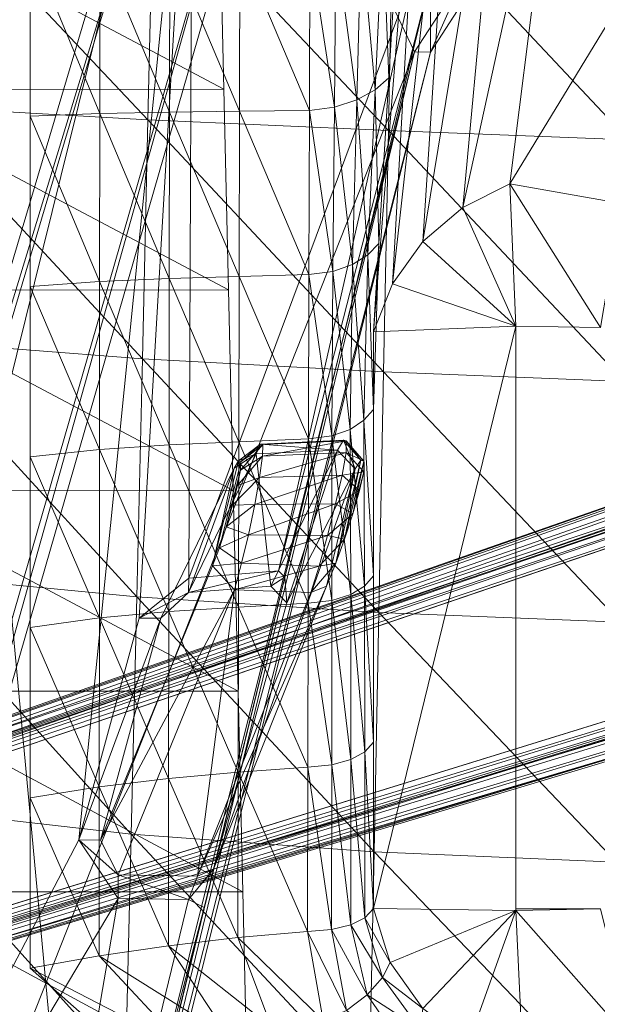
# Model space of a CAD drawing. Header units: inches. Extents: x 813 to 1305, y 19 to 194.
# Tile 89 of 163: x 1164.89 to 1167.69, y 65.23 to 70. Entities that reach past the tile are written whole.
import ezdxf

# ---------------------------------------------------------------- set-up
doc = ezdxf.new("R2010")
doc.units = ezdxf.units.IN
doc.header["$MEASUREMENT"] = 0
doc.layers.add('CET color Grey2', color=7, linetype='Continuous', true_color=0x060606)
doc.layers.add('CET color Grey98', color=7, linetype='Continuous', true_color=0xfafafa)
doc.layers.add('CET Default', color=7, linetype='Continuous')

# ---------------------------------------------------------------- blocks, each defined once
blk = doc.blocks.new('*C286')
at = {"layer": 'CET color Grey2', "linetype": 'Continuous', "lineweight": 0}
for points, invisible_edges in [([(7.2992, 16.4808, 17.1415), (-7.2922, 16.4808, 17.1415), (-8.5387, 3.2598, 17.4249), (7.2992, 16.4808, 17.1415)], 4), ([(7.2992, 16.4808, 17.1415), (-8.5387, 3.2598, 17.4249), (8.5458, 3.2599, 17.4249), (7.2992, 16.4808, 17.1415)], 9), ([(5.2196, 14.0379, 16.1977), (4.8102, 14.0379, 16.1977), (4.8104, 11.221, 16.2961), (5.2196, 14.0379, 16.1977)], 6), ([(5.2196, 14.0379, 16.1977), (4.8104, 11.221, 16.2961), (5.22, 11.2148, 16.2963), (5.2196, 14.0379, 16.1977)], 9)]:
    blk.add_3dface(points, dxfattribs=dict(at, invisible_edges=invisible_edges))
for points in [[(5.2196, 14.0451, 16.1975), (5.1869, 14.7648, 16.4877), (4.6465, 14.6956, 16.4168), (5.2196, 14.0451, 16.1975)], [(5.2196, 14.0451, 16.1975), (5.448, 14.6822, 16.4999), (5.1869, 14.7648, 16.4877), (5.2196, 14.0451, 16.1975)], [(7.5718, 14.3256, 17.1383), (7.0684, 14.7707, 17.0733), (6.8204, 14.7137, 17.077), (7.5718, 14.3256, 17.1383)], [(5.2196, 14.0451, 16.1975), (4.6465, 14.6956, 16.4168), (4.8102, 14.0379, 16.1977), (5.2196, 14.0451, 16.1975)], [(5.9397, 14.4538, 16.7918), (5.7467, 14.736, 16.7786), (5.6847, 14.6186, 16.6448), (5.9397, 14.4538, 16.7918)], [(6.0395, 14.5297, 16.9252), (5.7467, 14.736, 16.7786), (5.9397, 14.4538, 16.7918), (6.0395, 14.5297, 16.9252)], [(7.2378, 14.2661, 17.1381), (6.8204, 14.7137, 17.077), (6.6119, 14.6577, 17.0764), (7.2378, 14.2661, 17.1381)], [(7.5718, 14.3256, 17.1383), (6.8204, 14.7137, 17.077), (7.2378, 14.2661, 17.1381), (7.5718, 14.3256, 17.1383)], [(5.2196, 14.0451, 16.1975), (5.6697, 14.5209, 16.5003), (5.448, 14.6822, 16.4999), (5.2196, 14.0451, 16.1975)], [(6.9023, 14.2163, 17.1275), (6.6119, 14.6577, 17.0764), (6.4026, 14.6102, 17.0671), (6.9023, 14.2163, 17.1275)], [(7.2378, 14.2661, 17.1381), (6.6119, 14.6577, 17.0764), (6.9023, 14.2163, 17.1275), (7.2378, 14.2661, 17.1381)], [(5.8656, 14.37, 16.6457), (5.6847, 14.6186, 16.6448), (5.6697, 14.5209, 16.5003), (5.8656, 14.37, 16.6457)], [(5.9397, 14.4538, 16.7918), (5.6847, 14.6186, 16.6448), (5.8656, 14.37, 16.6457), (5.9397, 14.4538, 16.7918)], [(6.566, 14.1766, 17.1065), (6.4026, 14.6102, 17.0671), (6.1525, 14.5784, 17.0443), (6.566, 14.1766, 17.1065)], [(6.9023, 14.2163, 17.1275), (6.4026, 14.6102, 17.0671), (6.566, 14.1766, 17.1065), (6.9023, 14.2163, 17.1275)], [(6.2295, 14.1468, 17.075), (6.1525, 14.5784, 17.0443), (6.0395, 14.5297, 16.9252), (6.2295, 14.1468, 17.075)], [(6.566, 14.1766, 17.1065), (6.1525, 14.5784, 17.0443), (6.2295, 14.1468, 17.075), (6.566, 14.1766, 17.1065)], [(5.2196, 14.0451, 16.1975), (5.8288, 14.2979, 16.4887), (5.6697, 14.5209, 16.5003), (5.2196, 14.0451, 16.1975)], [(5.8656, 14.37, 16.6457), (5.6697, 14.5209, 16.5003), (5.8288, 14.2979, 16.4887), (5.8656, 14.37, 16.6457)], [(6.1132, 14.1373, 16.9416), (6.0395, 14.5297, 16.9252), (5.9397, 14.4538, 16.7918), (6.1132, 14.1373, 16.9416)], [(6.2295, 14.1468, 17.075), (6.0395, 14.5297, 16.9252), (6.1132, 14.1373, 16.9416), (6.2295, 14.1468, 17.075)], [(6.0193, 14.1152, 16.7928), (5.9397, 14.4538, 16.7918), (5.8656, 14.37, 16.6457), (6.0193, 14.1152, 16.7928)], [(6.1132, 14.1373, 16.9416), (5.9397, 14.4538, 16.7918), (6.0193, 14.1152, 16.7928), (6.1132, 14.1373, 16.9416)], [(5.9505, 14.0813, 16.6329), (5.8656, 14.37, 16.6457), (5.8288, 14.2979, 16.4887), (5.9505, 14.0813, 16.6329)], [(6.0193, 14.1152, 16.7928), (5.8656, 14.37, 16.6457), (5.9505, 14.0813, 16.6329), (6.0193, 14.1152, 16.7928)], [(7.5718, 13.4999, 17.1671), (7.5718, 14.3256, 17.1383), (7.2378, 14.2661, 17.1381), (7.5718, 13.4999, 17.1671)], [(5.2196, 14.0451, 16.1975), (5.9086, 14.0366, 16.4665), (5.8288, 14.2979, 16.4887), (5.2196, 14.0451, 16.1975)], [(5.9505, 14.0813, 16.6329), (5.8288, 14.2979, 16.4887), (5.9086, 14.0366, 16.4665), (5.9505, 14.0813, 16.6329)], [(7.2374, 13.4463, 17.1667), (7.2378, 14.2661, 17.1381), (6.9023, 14.2163, 17.1275), (7.2374, 13.4463, 17.1667)], [(7.5718, 13.4999, 17.1671), (7.2378, 14.2661, 17.1381), (7.2374, 13.4463, 17.1667), (7.5718, 13.4999, 17.1671)], [(6.9014, 13.4065, 17.1557), (6.9023, 14.2163, 17.1275), (6.566, 14.1766, 17.1065), (6.9014, 13.4065, 17.1557)], [(7.2374, 13.4463, 17.1667), (6.9023, 14.2163, 17.1275), (6.9014, 13.4065, 17.1557), (7.2374, 13.4463, 17.1667)], [(6.5644, 13.3763, 17.1342), (6.566, 14.1766, 17.1065), (6.2295, 14.1468, 17.075), (6.5644, 13.3763, 17.1342)], [(6.9014, 13.4065, 17.1557), (6.566, 14.1766, 17.1065), (6.5644, 13.3763, 17.1342), (6.9014, 13.4065, 17.1557)], [(6.1118, 13.3402, 16.9699), (6.1132, 14.1373, 16.9416), (6.0193, 14.1152, 16.7928), (6.1118, 13.3402, 16.9699)], [(6.2276, 13.3514, 17.1025), (6.1132, 14.1373, 16.9416), (6.1118, 13.3402, 16.9699), (6.2276, 13.3514, 17.1025)], [(6.2276, 13.3514, 17.1025), (6.2295, 14.1468, 17.075), (6.1132, 14.1373, 16.9416), (6.2276, 13.3514, 17.1025)], [(6.5644, 13.3763, 17.1342), (6.2295, 14.1468, 17.075), (6.2276, 13.3514, 17.1025), (6.5644, 13.3763, 17.1342)], [(5.9509, 13.2774, 16.6599), (5.9505, 14.0813, 16.6329), (5.9086, 14.0366, 16.4665), (5.9509, 13.2774, 16.6599)], [(6.019, 13.3148, 16.8204), (6.0193, 14.1152, 16.7928), (5.9505, 14.0813, 16.6329), (6.019, 13.3148, 16.8204)], [(6.019, 13.3148, 16.8204), (5.9505, 14.0813, 16.6329), (5.9509, 13.2774, 16.6599), (6.019, 13.3148, 16.8204)], [(6.1118, 13.3402, 16.9699), (6.0193, 14.1152, 16.7928), (6.019, 13.3148, 16.8204), (6.1118, 13.3402, 16.9699)], [(5.22, 11.2148, 16.2963), (5.9086, 14.0366, 16.4665), (5.2196, 14.0451, 16.1975), (5.22, 11.2148, 16.2963)], [(5.22, 11.2148, 16.2963), (5.9086, 11.2422, 16.5641), (5.9086, 14.0366, 16.4665), (5.22, 11.2148, 16.2963)], [(5.9509, 13.2774, 16.6599), (5.9086, 14.0366, 16.4665), (5.9086, 13.2308, 16.4946), (5.9509, 13.2774, 16.6599)], [(7.5718, 12.6742, 17.1959), (7.5718, 13.4999, 17.1671), (7.2374, 13.4463, 17.1667), (7.5718, 12.6742, 17.1959)], [(6.9004, 12.5979, 17.1838), (6.9014, 13.4065, 17.1557), (6.5644, 13.3763, 17.1342), (6.9004, 12.5979, 17.1838)], [(7.237, 12.6286, 17.1953), (6.9014, 13.4065, 17.1557), (6.9004, 12.5979, 17.1838), (7.237, 12.6286, 17.1953)], [(7.237, 12.6286, 17.1953), (7.2374, 13.4463, 17.1667), (6.9014, 13.4065, 17.1557), (7.237, 12.6286, 17.1953)], [(7.5718, 12.6742, 17.1959), (7.2374, 13.4463, 17.1667), (7.237, 12.6286, 17.1953), (7.5718, 12.6742, 17.1959)], [(6.5629, 12.5758, 17.1619), (6.5644, 13.3763, 17.1342), (6.2276, 13.3514, 17.1025), (6.5629, 12.5758, 17.1619)], [(6.9004, 12.5979, 17.1838), (6.5644, 13.3763, 17.1342), (6.5629, 12.5758, 17.1619), (6.9004, 12.5979, 17.1838)], [(6.0199, 12.5147, 16.8477), (6.019, 13.3148, 16.8204), (5.9509, 13.2774, 16.6599), (6.0199, 12.5147, 16.8477)], [(6.1109, 12.5432, 16.9997), (6.1118, 13.3402, 16.9699), (6.019, 13.3148, 16.8204), (6.1109, 12.5432, 16.9997)], [(6.1109, 12.5432, 16.9997), (6.019, 13.3148, 16.8204), (6.0199, 12.5147, 16.8477), (6.1109, 12.5432, 16.9997)], [(6.2256, 12.556, 17.1299), (6.1118, 13.3402, 16.9699), (6.1109, 12.5432, 16.9997), (6.2256, 12.556, 17.1299)], [(6.2256, 12.556, 17.1299), (6.2276, 13.3514, 17.1025), (6.1118, 13.3402, 16.9699), (6.2256, 12.556, 17.1299)], [(6.5629, 12.5758, 17.1619), (6.2276, 13.3514, 17.1025), (6.2256, 12.556, 17.1299), (6.5629, 12.5758, 17.1619)], [(5.9526, 12.474, 16.6849), (5.9509, 13.2774, 16.6599), (5.9086, 13.2308, 16.4946), (5.9526, 12.474, 16.6849)], [(6.0199, 12.5147, 16.8477), (5.9509, 13.2774, 16.6599), (5.9526, 12.474, 16.6849), (6.0199, 12.5147, 16.8477)], [(5.9526, 12.474, 16.6849), (5.9086, 13.2308, 16.4946), (5.9086, 12.4249, 16.5228), (5.9526, 12.474, 16.6849)], [(7.5718, 11.8484, 17.2248), (7.5718, 12.6742, 17.1959), (7.237, 12.6286, 17.1953), (7.5718, 11.8484, 17.2248)], [(6.8993, 11.7904, 17.2119), (6.9004, 12.5979, 17.1838), (6.5629, 12.5758, 17.1619), (6.8993, 11.7904, 17.2119)], [(7.2365, 11.8127, 17.2237), (6.9004, 12.5979, 17.1838), (6.8993, 11.7904, 17.2119), (7.2365, 11.8127, 17.2237)], [(7.2365, 11.8127, 17.2237), (7.237, 12.6286, 17.1953), (6.9004, 12.5979, 17.1838), (7.2365, 11.8127, 17.2237)], [(7.5718, 11.8484, 17.2248), (7.237, 12.6286, 17.1953), (7.2365, 11.8127, 17.2237), (7.5718, 11.8484, 17.2248)], [(6.2237, 11.7606, 17.1573), (6.2256, 12.556, 17.1299), (6.1109, 12.5432, 16.9997), (6.2237, 11.7606, 17.1573)], [(6.5614, 11.7752, 17.1897), (6.2256, 12.556, 17.1299), (6.2237, 11.7606, 17.1573), (6.5614, 11.7752, 17.1897)], [(6.5614, 11.7752, 17.1897), (6.5629, 12.5758, 17.1619), (6.2256, 12.556, 17.1299), (6.5614, 11.7752, 17.1897)], [(6.8993, 11.7904, 17.2119), (6.5629, 12.5758, 17.1619), (6.5614, 11.7752, 17.1897), (6.8993, 11.7904, 17.2119)], [(6.0217, 11.7149, 16.8747), (6.0199, 12.5147, 16.8477), (5.9526, 12.474, 16.6849), (6.0217, 11.7149, 16.8747)], [(6.1104, 11.7463, 17.0307), (6.1109, 12.5432, 16.9997), (6.0199, 12.5147, 16.8477), (6.1104, 11.7463, 17.0307)], [(6.1104, 11.7463, 17.0307), (6.0199, 12.5147, 16.8477), (6.0217, 11.7149, 16.8747), (6.1104, 11.7463, 17.0307)], [(6.2237, 11.7606, 17.1573), (6.1109, 12.5432, 16.9997), (6.1104, 11.7463, 17.0307), (6.2237, 11.7606, 17.1573)], [(5.9554, 11.6709, 16.7084), (5.9526, 12.474, 16.6849), (5.9086, 12.4249, 16.5228), (5.9554, 11.6709, 16.7084)], [(6.0217, 11.7149, 16.8747), (5.9526, 12.474, 16.6849), (5.9554, 11.6709, 16.7084), (6.0217, 11.7149, 16.8747)], [(5.9554, 11.6709, 16.7084), (5.9086, 12.4249, 16.5228), (5.9086, 11.6191, 16.5509), (5.9554, 11.6709, 16.7084)], [(7.5718, 11.0227, 17.2536), (7.5718, 11.8484, 17.2248), (7.2365, 11.8127, 17.2237), (7.5718, 11.0227, 17.2536)], [(6.8983, 10.9837, 17.2401), (6.8993, 11.7904, 17.2119), (6.5614, 11.7752, 17.1897), (6.8983, 10.9837, 17.2401)], [(7.2359, 10.9981, 17.2522), (6.8993, 11.7904, 17.2119), (6.8983, 10.9837, 17.2401), (7.2359, 10.9981, 17.2522)], [(7.2359, 10.9981, 17.2522), (7.2365, 11.8127, 17.2237), (6.8993, 11.7904, 17.2119), (7.2359, 10.9981, 17.2522)], [(7.5718, 11.0227, 17.2536), (7.2365, 11.8127, 17.2237), (7.2359, 10.9981, 17.2522), (7.5718, 11.0227, 17.2536)], [(6.1062, 10.9496, 17.0649), (6.1104, 11.7463, 17.0307), (6.0217, 11.7149, 16.8747), (6.1062, 10.9496, 17.0649)], [(6.2217, 10.9652, 17.1847), (6.1104, 11.7463, 17.0307), (6.1062, 10.9496, 17.0649), (6.2217, 10.9652, 17.1847)], [(6.2217, 10.9652, 17.1847), (6.2237, 11.7606, 17.1573), (6.1104, 11.7463, 17.0307), (6.2217, 10.9652, 17.1847)], [(6.5599, 10.9744, 17.2175), (6.2237, 11.7606, 17.1573), (6.2217, 10.9652, 17.1847), (6.5599, 10.9744, 17.2175)], [(6.5599, 10.9744, 17.2175), (6.5614, 11.7752, 17.1897), (6.2237, 11.7606, 17.1573), (6.5599, 10.9744, 17.2175)], [(6.8983, 10.9837, 17.2401), (6.5614, 11.7752, 17.1897), (6.5599, 10.9744, 17.2175), (6.8983, 10.9837, 17.2401)], [(6.0114, 10.9161, 16.9094), (6.0217, 11.7149, 16.8747), (5.9554, 11.6709, 16.7084), (6.0114, 10.9161, 16.9094)], [(6.1062, 10.9496, 17.0649), (6.0217, 11.7149, 16.8747), (6.0114, 10.9161, 16.9094), (6.1062, 10.9496, 17.0649)], [(5.9373, 10.8695, 16.744), (5.9554, 11.6709, 16.7084), (5.9086, 11.6191, 16.5509), (5.9373, 10.8695, 16.744)], [(6.0114, 10.9161, 16.9094), (5.9554, 11.6709, 16.7084), (5.9373, 10.8695, 16.744), (6.0114, 10.9161, 16.9094)], [(5.9373, 10.8695, 16.744), (5.9086, 11.6191, 16.5509), (5.883, 10.8149, 16.5947), (5.9373, 10.8695, 16.744)], [(4.8104, 11.221, 16.2961), (4.7076, 10.6209, 16.5742), (5.2487, 10.5259, 16.6578), (4.8104, 11.221, 16.2961)], [(4.8104, 11.221, 16.2961), (5.2487, 10.5259, 16.6578), (5.22, 11.2148, 16.2963), (4.8104, 11.221, 16.2961)], [(5.22, 11.2148, 16.2963), (5.8171, 11.009, 16.6086), (5.9086, 11.2422, 16.5641), (5.22, 11.2148, 16.2963)], [(5.22, 11.2148, 16.2963), (5.2487, 10.5259, 16.6578), (5.4765, 10.6393, 16.6569), (5.22, 11.2148, 16.2963)], [(5.22, 11.2148, 16.2963), (5.4765, 10.6393, 16.6569), (5.67, 10.8038, 16.6402), (5.22, 11.2148, 16.2963)], [(5.22, 11.2148, 16.2963), (5.67, 10.8038, 16.6402), (5.8171, 11.009, 16.6086), (5.22, 11.2148, 16.2963)], [(5.9086, 11.2422, 16.5641), (5.8171, 11.009, 16.6086), (5.6437, 7.89, 16.8068), (5.9086, 11.2422, 16.5641)], [(5.9086, 11.2422, 16.5641), (5.6437, 7.89, 16.8068), (5.6902, 7.6007, 16.8249), (5.9086, 11.2422, 16.5641)], [(7.5718, 10.197, 17.2824), (7.5718, 11.0227, 17.2536), (7.2359, 10.9981, 17.2522), (7.5718, 10.197, 17.2824)], [(5.8171, 11.009, 16.6086), (5.67, 10.8038, 16.6402), (5.4982, 8.142, 16.7737), (5.8171, 11.009, 16.6086)], [(5.8171, 11.009, 16.6086), (5.4982, 8.142, 16.7737), (5.6437, 7.89, 16.8068), (5.8171, 11.009, 16.6086)], [(6.5585, 10.1735, 17.2453), (6.5599, 10.9744, 17.2175), (6.2217, 10.9652, 17.1847), (6.5585, 10.1735, 17.2453)], [(6.8973, 10.1775, 17.2682), (6.5599, 10.9744, 17.2175), (6.5585, 10.1735, 17.2453), (6.8973, 10.1775, 17.2682)], [(6.8973, 10.1775, 17.2682), (6.8983, 10.9837, 17.2401), (6.5599, 10.9744, 17.2175), (6.8973, 10.1775, 17.2682)], [(7.2353, 10.1844, 17.2807), (6.8983, 10.9837, 17.2401), (6.8973, 10.1775, 17.2682), (7.2353, 10.1844, 17.2807)], [(7.2353, 10.1844, 17.2807), (7.2359, 10.9981, 17.2522), (6.8983, 10.9837, 17.2401), (7.2353, 10.1844, 17.2807)], [(7.5718, 10.197, 17.2824), (7.2359, 10.9981, 17.2522), (7.2353, 10.1844, 17.2807), (7.5718, 10.197, 17.2824)], [(6.0986, 10.1531, 17.1019), (6.1062, 10.9496, 17.0649), (6.0114, 10.9161, 16.9094), (6.0986, 10.1531, 17.1019)], [(6.2198, 10.1698, 17.2121), (6.1062, 10.9496, 17.0649), (6.0986, 10.1531, 17.1019), (6.2198, 10.1698, 17.2121)], [(6.2198, 10.1698, 17.2121), (6.2217, 10.9652, 17.1847), (6.1062, 10.9496, 17.0649), (6.2198, 10.1698, 17.2121)], [(6.5585, 10.1735, 17.2453), (6.2217, 10.9652, 17.1847), (6.2198, 10.1698, 17.2121), (6.5585, 10.1735, 17.2453)], [(5.9903, 10.1182, 16.9508), (6.0114, 10.9161, 16.9094), (5.9373, 10.8695, 16.744), (5.9903, 10.1182, 16.9508)], [(6.0986, 10.1531, 17.1019), (6.0114, 10.9161, 16.9094), (5.9903, 10.1182, 16.9508), (6.0986, 10.1531, 17.1019)], [(5.9007, 10.0695, 16.7904), (5.9373, 10.8695, 16.744), (5.883, 10.8149, 16.5947), (5.9007, 10.0695, 16.7904)], [(5.9903, 10.1182, 16.9508), (5.9373, 10.8695, 16.744), (5.9007, 10.0695, 16.7904), (5.9903, 10.1182, 16.9508)], [(5.67, 10.8038, 16.6402), (5.4765, 10.6393, 16.6569), (5.261, 8.307, 16.7296), (5.67, 10.8038, 16.6402)], [(5.67, 10.8038, 16.6402), (5.261, 8.307, 16.7296), (5.4982, 8.142, 16.7737), (5.67, 10.8038, 16.6402)], [(5.9007, 10.0695, 16.7904), (5.883, 10.8149, 16.5947), (5.8349, 10.012, 16.6522), (5.9007, 10.0695, 16.7904)], [(5.4765, 10.6393, 16.6569), (5.2487, 10.5259, 16.6578), (4.9749, 8.3463, 16.6844), (5.4765, 10.6393, 16.6569)], [(5.4765, 10.6393, 16.6569), (4.9749, 8.3463, 16.6844), (5.261, 8.307, 16.7296), (5.4765, 10.6393, 16.6569)], [(5.2487, 10.5259, 16.6578), (4.7076, 10.6209, 16.5742), (3.8714, 8.2635, 16.5543), (5.2487, 10.5259, 16.6578)], [(5.2487, 10.5259, 16.6578), (3.8714, 8.2635, 16.5543), (4.9749, 8.3463, 16.6844), (5.2487, 10.5259, 16.6578)], [(6.2179, 9.3743, 17.2395), (6.2198, 10.1698, 17.2121), (6.0986, 10.1531, 17.1019), (6.2179, 9.3743, 17.2395)], [(6.5571, 9.3726, 17.2732), (6.2198, 10.1698, 17.2121), (6.2179, 9.3743, 17.2395), (6.5571, 9.3726, 17.2732)], [(6.5571, 9.3726, 17.2732), (6.5585, 10.1735, 17.2453), (6.2198, 10.1698, 17.2121), (6.5571, 9.3726, 17.2732)], [(6.8962, 9.3715, 17.2964), (6.5585, 10.1735, 17.2453), (6.5571, 9.3726, 17.2732), (6.8962, 9.3715, 17.2964)], [(6.8962, 9.3715, 17.2964), (6.8973, 10.1775, 17.2682), (6.5585, 10.1735, 17.2453), (6.8962, 9.3715, 17.2964)], [(7.2346, 9.3711, 17.3091), (6.8973, 10.1775, 17.2682), (6.8962, 9.3715, 17.2964), (7.2346, 9.3711, 17.3091)], [(7.2346, 9.3711, 17.3091), (7.2353, 10.1844, 17.2807), (6.8973, 10.1775, 17.2682), (7.2346, 9.3711, 17.3091)], [(7.5718, 9.3712, 17.3113), (7.2353, 10.1844, 17.2807), (7.2346, 9.3711, 17.3091), (7.5718, 9.3712, 17.3113)], [(7.5718, 9.3712, 17.3113), (7.5718, 10.197, 17.2824), (7.2353, 10.1844, 17.2807), (7.5718, 9.3712, 17.3113)], [(5.9695, 9.3203, 16.9922), (5.9903, 10.1182, 16.9508), (5.9007, 10.0695, 16.7904), (5.9695, 9.3203, 16.9922)], [(6.0911, 9.3566, 17.1392), (5.9903, 10.1182, 16.9508), (5.9695, 9.3203, 16.9922), (6.0911, 9.3566, 17.1392)], [(6.0911, 9.3566, 17.1392), (6.0986, 10.1531, 17.1019), (5.9903, 10.1182, 16.9508), (6.0911, 9.3566, 17.1392)], [(6.2179, 9.3743, 17.2395), (6.0986, 10.1531, 17.1019), (6.0911, 9.3566, 17.1392), (6.2179, 9.3743, 17.2395)], [(5.8644, 9.2696, 16.8363), (5.9007, 10.0695, 16.7904), (5.8349, 10.012, 16.6522), (5.8644, 9.2696, 16.8363)], [(5.9695, 9.3203, 16.9922), (5.9007, 10.0695, 16.7904), (5.8644, 9.2696, 16.8363), (5.9695, 9.3203, 16.9922)], [(5.8644, 9.2696, 16.8363), (5.8349, 10.012, 16.6522), (5.7867, 9.2092, 16.7097), (5.8644, 9.2696, 16.8363)]]:
    blk.add_3dface(points, dxfattribs=at)
at = {"layer": 'CET color Grey98', "linetype": 'Continuous', "lineweight": 0}
for points in [[(5.7109, 9.8853, 12.6152), (5.6336, 9.8873, 12.693), (8.304, 20.6012, 15.2851), (5.7109, 9.8853, 12.6152)], [(8.304, 20.6012, 15.2851), (5.6336, 9.8873, 12.693), (7.9024, 18.8529, 16.5573), (8.304, 20.6012, 15.2851)], [(8.3805, 20.5992, 15.2105), (5.7109, 9.8853, 12.6152), (8.304, 20.6012, 15.2851), (8.3805, 20.5992, 15.2105)], [(8.3805, 20.5992, 15.2105), (9.6537, 19.8472, 15.1445), (5.7109, 9.8853, 12.6152), (8.3805, 20.5992, 15.2105)], [(9.6537, 19.8472, 15.1445), (6.3755, 8.4869, 12.3648), (5.7109, 9.8853, 12.6152), (9.6537, 19.8472, 15.1445)], [(6.3755, 8.4869, 12.3648), (9.6537, 19.8472, 15.1445), (6.4538, 8.4509, 12.4195), (6.3755, 8.4869, 12.3648)], [(9.6537, 19.8472, 15.1445), (9.7328, 19.8084, 15.2023), (6.4538, 8.4509, 12.4195), (9.6537, 19.8472, 15.1445)], [(6.8688, 8.245, 13.4908), (6.4538, 8.4509, 12.4195), (9.7328, 19.8084, 15.2023), (6.8688, 8.245, 13.4908)], [(9.9255, 18.5204, 16.295), (6.8688, 8.245, 13.4908), (9.7328, 19.8084, 15.2023), (9.9255, 18.5204, 16.295)], [(5.6336, 9.8873, 12.693), (5.6336, 9.5322, 13.9957), (7.9024, 18.8529, 16.5573), (5.6336, 9.8873, 12.693)], [(7.9024, 18.8529, 16.5573), (6.7288, 14.0315, 15.2322), (7.9789, 18.8196, 16.6276), (7.9024, 18.8529, 16.5573)], [(6.7288, 14.0315, 15.2322), (6.8046, 13.9925, 15.299), (7.9789, 18.8196, 16.6276), (6.7288, 14.0315, 15.2322)], [(7.9789, 18.8196, 16.6276), (6.8046, 13.9925, 15.299), (7.1463, 13.9871, 15.2796), (7.9789, 18.8196, 16.6276)], [(9.8421, 18.5093, 16.4205), (7.9789, 18.8196, 16.6276), (7.1463, 13.9871, 15.2796), (9.8421, 18.5093, 16.4205)], [(9.8421, 18.5093, 16.4205), (6.7864, 8.2345, 13.6193), (9.9255, 18.5204, 16.295), (9.8421, 18.5093, 16.4205)], [(6.7864, 8.2345, 13.6193), (6.8688, 8.245, 13.4908), (9.9255, 18.5204, 16.295), (6.7864, 8.2345, 13.6193)], [(9.8421, 18.5093, 16.4205), (7.3371, 13.7037, 15.1858), (6.7864, 8.2345, 13.6193), (9.8421, 18.5093, 16.4205)], [(7.1463, 13.9871, 15.2796), (7.3371, 13.7037, 15.1858), (9.8421, 18.5093, 16.4205), (7.1463, 13.9871, 15.2796)], [(12.3186, 15.5457, 3.946), (1.883, 12.4515, 5.2733), (1.7309, 12.2743, 7.7141), (12.3186, 15.5457, 3.946)], [(12.3354, 15.538, 3.9865), (12.3186, 15.5457, 3.946), (1.7309, 12.2743, 7.7141), (12.3354, 15.538, 3.9865)], [(12.3354, 15.538, 3.9865), (1.7309, 12.2743, 7.7141), (1.7483, 12.2661, 7.7558), (12.3354, 15.538, 3.9865)], [(12.3544, 15.5128, 4.018), (12.3354, 15.538, 3.9865), (1.7483, 12.2661, 7.7558), (12.3544, 15.5128, 4.018)], [(12.3544, 15.5128, 4.018), (1.7483, 12.2661, 7.7558), (1.7679, 12.2394, 7.7876), (12.3544, 15.5128, 4.018)], [(12.3718, 15.475, 4.0341), (12.3544, 15.5128, 4.018), (1.7679, 12.2394, 7.7876), (12.3718, 15.475, 4.0341)], [(12.3186, 15.5457, 3.946), (11.2955, 15.2836, 3.3192), (1.883, 12.4515, 5.2733), (12.3186, 15.5457, 3.946)], [(12.3718, 15.475, 4.0341), (1.7679, 12.2394, 7.7876), (1.7855, 12.1998, 7.8028), (12.3718, 15.475, 4.0341)], [(11.2955, 15.2836, 3.3192), (11.2891, 15.2693, 3.2679), (1.8766, 12.4374, 5.222), (11.2955, 15.2836, 3.3192)], [(11.2955, 15.2836, 3.3192), (1.8766, 12.4374, 5.222), (1.883, 12.4515, 5.2733), (11.2955, 15.2836, 3.3192)], [(11.2891, 15.2693, 3.2679), (1.88, 12.3998, 5.1839), (1.8766, 12.4374, 5.222), (11.2891, 15.2693, 3.2679)], [(11.2891, 15.2693, 3.2679), (11.2925, 15.2319, 3.23), (1.88, 12.3998, 5.1839), (11.2891, 15.2693, 3.2679)], [(11.2925, 15.2319, 3.23), (1.8922, 12.3495, 5.17), (1.88, 12.3998, 5.1839), (11.2925, 15.2319, 3.23)], [(11.2925, 15.2319, 3.23), (11.3046, 15.1817, 3.2159), (1.8922, 12.3495, 5.17), (11.2925, 15.2319, 3.23)], [(2.0573, 11.3634, 7.8028), (12.555, 14.8954, 4.018), (12.5469, 14.9362, 4.0341), (2.0573, 11.3634, 7.8028)], [(5.9065, 13.7618, 19.7081), (4.752, 14.9655, 19.5267), (4.7326, 13.8112, 19.5503), (5.9065, 13.7618, 19.7081)], [(5.9065, 13.7618, 19.7081), (5.9304, 14.913, 19.692), (4.752, 14.9655, 19.5267), (5.9065, 13.7618, 19.7081)], [(2.0573, 11.3634, 7.8028), (2.0663, 11.321, 7.7876), (12.555, 14.8954, 4.018), (2.0573, 11.3634, 7.8028)], [(2.0663, 11.321, 7.7876), (12.5545, 14.8638, 3.9865), (12.555, 14.8954, 4.018), (2.0663, 11.321, 7.7876)], [(7.0824, 13.6753, 19.8176), (5.9304, 14.913, 19.692), (5.9065, 13.7618, 19.7081), (7.0824, 13.6753, 19.8176)], [(7.0824, 13.6753, 19.8176), (7.1108, 14.8158, 19.8054), (5.9304, 14.913, 19.692), (7.0824, 13.6753, 19.8176)], [(6.5193, 14.9272, 16.9454), (6.5423, 13.9549, 16.9853), (8.3137, 13.9555, 16.9868), (6.5193, 14.9272, 16.9454)], [(6.5193, 14.9272, 16.9454), (8.3137, 13.9555, 16.9868), (8.2695, 14.9271, 16.9454), (6.5193, 14.9272, 16.9454)], [(6.5193, 14.9272, 16.9454), (6.5423, 13.9549, 16.9853), (8.3137, 13.9555, 16.9868), (6.5193, 14.9272, 16.9454)], [(6.5193, 14.9272, 16.9454), (8.3137, 13.9555, 16.9868), (8.2695, 14.9271, 16.9454), (6.5193, 14.9272, 16.9454)], [(2.0569, 11.271, 7.7141), (11.5636, 14.4584, 3.3192), (12.5454, 14.8477, 3.946), (2.0569, 11.271, 7.7141)], [(2.0661, 11.2879, 7.7558), (2.0569, 11.271, 7.7141), (12.5454, 14.8477, 3.946), (2.0661, 11.2879, 7.7558)], [(2.0663, 11.321, 7.7876), (2.0661, 11.2879, 7.7558), (12.5545, 14.8638, 3.9865), (2.0663, 11.321, 7.7876)], [(2.0661, 11.2879, 7.7558), (12.5454, 14.8477, 3.946), (12.5545, 14.8638, 3.9865), (2.0661, 11.2879, 7.7558)], [(8.2572, 13.5424, 19.8776), (7.1108, 14.8158, 19.8054), (7.0824, 13.6753, 19.8176), (8.2572, 13.5424, 19.8776)], [(8.2572, 13.5424, 19.8776), (8.2897, 14.6658, 19.8678), (7.1108, 14.8158, 19.8054), (8.2572, 13.5424, 19.8776)], [(2.2512, 11.2571, 5.1839), (2.2316, 11.305, 5.17), (11.5111, 14.5463, 3.2159), (2.2512, 11.2571, 5.1839)], [(2.2512, 11.2571, 5.1839), (11.5111, 14.5463, 3.2159), (11.5308, 14.4985, 3.23), (2.2512, 11.2571, 5.1839)], [(2.0569, 11.271, 7.7141), (2.284, 11.2171, 5.2733), (11.5636, 14.4584, 3.3192), (2.0569, 11.271, 7.7141)], [(2.2706, 11.2247, 5.222), (2.2512, 11.2571, 5.1839), (11.5308, 14.4985, 3.23), (2.2706, 11.2247, 5.222)], [(2.2706, 11.2247, 5.222), (11.5308, 14.4985, 3.23), (11.5501, 14.4662, 3.2679), (2.2706, 11.2247, 5.222)], [(2.284, 11.2171, 5.2733), (2.2706, 11.2247, 5.222), (11.5501, 14.4662, 3.2679), (2.284, 11.2171, 5.2733)], [(2.284, 11.2171, 5.2733), (11.5501, 14.4662, 3.2679), (11.5636, 14.4584, 3.3192), (2.284, 11.2171, 5.2733)], [(6.6847, 13.8454, 15.2801), (6.7288, 14.0315, 15.2322), (6.339, 12.43, 14.7921), (6.6847, 13.8454, 15.2801)], [(6.7288, 14.0315, 15.2322), (6.6847, 13.8454, 15.2801), (6.8046, 13.9925, 15.299), (6.7288, 14.0315, 15.2322)], [(6.6847, 13.8454, 15.2801), (6.7609, 13.8787, 15.3301), (6.8046, 13.9925, 15.299), (6.6847, 13.8454, 15.2801)], [(6.8046, 13.9925, 15.299), (6.7609, 13.8787, 15.3301), (7.1465, 13.8722, 15.3082), (6.8046, 13.9925, 15.299)], [(7.1463, 13.9871, 15.2796), (6.8046, 13.9925, 15.299), (7.1465, 13.8722, 15.3082), (7.1463, 13.9871, 15.2796)], [(7.3371, 13.7037, 15.1858), (7.1463, 13.9871, 15.2796), (7.1465, 13.8722, 15.3082), (7.3371, 13.7037, 15.1858)], [(6.5423, 13.9549, 16.9853), (8.3564, 12.9839, 17.0283), (8.3137, 13.9555, 16.9868), (6.5423, 13.9549, 16.9853)], [(6.5423, 13.9549, 16.9853), (6.5654, 12.9826, 17.0253), (8.3564, 12.9839, 17.0283), (6.5423, 13.9549, 16.9853)], [(6.3283, 12.5545, 15.0725), (5.9978, 11.9062, 16.2157), (6.6847, 13.8454, 15.2801), (6.3283, 12.5545, 15.0725)], [(5.9978, 11.9062, 16.2157), (6.1369, 12.4747, 16.6414), (6.6847, 13.8454, 15.2801), (5.9978, 11.9062, 16.2157)], [(6.6847, 13.8454, 15.2801), (6.1369, 12.4747, 16.6414), (6.7609, 13.8787, 15.3301), (6.6847, 13.8454, 15.2801)], [(6.1369, 12.4747, 16.6414), (6.2121, 12.5052, 16.7026), (6.7609, 13.8787, 15.3301), (6.1369, 12.4747, 16.6414)], [(6.7609, 13.8787, 15.3301), (6.2121, 12.5052, 16.7026), (6.5822, 12.4917, 16.6887), (6.7609, 13.8787, 15.3301)], [(6.3283, 12.5545, 15.0725), (6.6847, 13.8454, 15.2801), (6.339, 12.43, 14.7921), (6.3283, 12.5545, 15.0725)], [(7.1465, 13.8722, 15.3082), (6.7609, 13.8787, 15.3301), (6.5822, 12.4917, 16.6887), (7.1465, 13.8722, 15.3082)], [(7.2318, 13.7047, 15.2869), (7.1465, 13.8722, 15.3082), (6.5822, 12.4917, 16.6887), (7.2318, 13.7047, 15.2869)], [(7.2318, 13.7047, 15.2869), (7.3371, 13.7037, 15.1858), (7.1465, 13.8722, 15.3082), (7.2318, 13.7047, 15.2869)], [(5.8832, 12.6015, 19.7236), (4.7326, 13.8112, 19.5503), (4.7132, 12.6492, 19.5759), (5.8832, 12.6015, 19.7236)], [(5.8832, 12.6015, 19.7236), (5.9065, 13.7618, 19.7081), (4.7326, 13.8112, 19.5503), (5.8832, 12.6015, 19.7236)], [(7.0551, 12.5266, 19.8275), (5.9065, 13.7618, 19.7081), (5.8832, 12.6015, 19.7236), (7.0551, 12.5266, 19.8275)], [(7.0551, 12.5266, 19.8275), (7.0824, 13.6753, 19.8176), (5.9065, 13.7618, 19.7081), (7.0551, 12.5266, 19.8275)], [(6.6885, 12.3756, 16.616), (7.2318, 13.7047, 15.2869), (6.5822, 12.4917, 16.6887), (6.6885, 12.3756, 16.616)], [(7.3371, 13.7037, 15.1858), (7.0438, 12.6293, 14.8912), (6.7864, 8.2345, 13.6193), (7.3371, 13.7037, 15.1858)], [(7.3371, 13.7037, 15.1858), (7.2318, 13.7047, 15.2869), (6.9385, 12.6302, 14.9924), (7.3371, 13.7037, 15.1858)], [(7.0438, 12.6293, 14.8912), (7.3371, 13.7037, 15.1858), (6.9385, 12.6302, 14.9924), (7.0438, 12.6293, 14.8912)], [(8.2259, 12.4138, 19.8841), (7.0824, 13.6753, 19.8176), (7.0551, 12.5266, 19.8275), (8.2259, 12.4138, 19.8841)], [(8.2259, 12.4138, 19.8841), (8.2572, 13.5424, 19.8776), (7.0824, 13.6753, 19.8176), (8.2259, 12.4138, 19.8841)], [(6.5654, 12.9826, 17.0253), (8.3888, 12.0118, 17.0696), (8.3564, 12.9839, 17.0283), (6.5654, 12.9826, 17.0253)], [(6.5654, 12.9826, 17.0253), (6.5884, 12.0104, 17.0653), (8.3888, 12.0118, 17.0696), (6.5654, 12.9826, 17.0253)], [(5.8602, 11.4353, 19.7426), (4.7132, 12.6492, 19.5759), (4.6937, 11.4821, 19.6062), (5.8602, 11.4353, 19.7426)], [(5.8602, 11.4353, 19.7426), (5.8832, 12.6015, 19.7236), (4.7132, 12.6492, 19.5759), (5.8602, 11.4353, 19.7426)], [(7.0282, 11.3725, 19.8405), (5.8832, 12.6015, 19.7236), (5.8602, 11.4353, 19.7426), (7.0282, 11.3725, 19.8405)], [(7.0282, 11.3725, 19.8405), (7.0551, 12.5266, 19.8275), (5.8832, 12.6015, 19.7236), (7.0282, 11.3725, 19.8405)], [(6.8048, 12.5049, 15.0204), (6.9385, 12.6302, 14.9924), (6.5842, 11.9024, 16.2529), (6.8048, 12.5049, 15.0204)], [(6.8042, 12.4349, 14.8495), (6.7864, 8.2345, 13.6193), (7.0438, 12.6293, 14.8912), (6.8042, 12.4349, 14.8495)], [(6.8042, 12.4349, 14.8495), (7.0438, 12.6293, 14.8912), (6.8048, 12.5049, 15.0204), (6.8042, 12.4349, 14.8495)], [(7.0438, 12.6293, 14.8912), (6.9385, 12.6302, 14.9924), (6.8048, 12.5049, 15.0204), (7.0438, 12.6293, 14.8912)], [(5.9978, 11.9062, 16.2157), (6.3283, 12.5545, 15.0725), (6.0831, 11.8155, 16.1732), (5.9978, 11.9062, 16.2157)], [(6.3283, 12.5545, 15.0725), (6.4063, 12.4738, 15.0332), (6.0831, 11.8155, 16.1732), (6.3283, 12.5545, 15.0725)], [(6.3283, 12.5545, 15.0725), (6.339, 12.43, 14.7921), (6.4063, 12.4738, 15.0332), (6.3283, 12.5545, 15.0725)], [(6.1369, 12.4747, 16.6414), (6.0924, 12.3629, 16.6895), (6.2121, 12.5052, 16.7026), (6.1369, 12.4747, 16.6414)], [(6.0924, 12.3629, 16.6895), (6.1725, 12.3779, 16.79), (6.2121, 12.5052, 16.7026), (6.0924, 12.3629, 16.6895)], [(6.5822, 12.4917, 16.6887), (6.2121, 12.5052, 16.7026), (6.1725, 12.3779, 16.79), (6.5822, 12.4917, 16.6887)], [(6.4063, 12.4738, 15.0332), (6.3702, 12.4007, 14.8632), (6.8048, 12.5049, 15.0204), (6.4063, 12.4738, 15.0332)], [(6.3702, 12.4007, 14.8632), (6.8042, 12.4349, 14.8495), (6.8048, 12.5049, 15.0204), (6.3702, 12.4007, 14.8632)], [(6.4063, 12.4738, 15.0332), (6.8048, 12.5049, 15.0204), (6.4779, 11.8335, 16.1833), (6.4063, 12.4738, 15.0332)], [(6.4779, 11.8335, 16.1833), (6.8048, 12.5049, 15.0204), (6.5842, 11.9024, 16.2529), (6.4779, 11.8335, 16.1833)], [(8.1951, 11.2818, 19.8935), (7.0551, 12.5266, 19.8275), (7.0282, 11.3725, 19.8405), (8.1951, 11.2818, 19.8935)], [(8.1951, 11.2818, 19.8935), (8.2259, 12.4138, 19.8841), (7.0551, 12.5266, 19.8275), (8.1951, 11.2818, 19.8935)], [(6.0924, 12.3629, 16.6895), (6.1369, 12.4747, 16.6414), (5.9978, 11.9062, 16.2157), (6.0924, 12.3629, 16.6895)], [(6.0831, 11.8155, 16.1732), (6.4063, 12.4738, 15.0332), (6.4779, 11.8335, 16.1833), (6.0831, 11.8155, 16.1732)], [(6.5486, 12.3632, 16.7617), (6.5822, 12.4917, 16.6887), (6.1725, 12.3779, 16.79), (6.5486, 12.3632, 16.7617)], [(6.339, 12.43, 14.7921), (6.3702, 12.4007, 14.8632), (6.4063, 12.4738, 15.0332), (6.339, 12.43, 14.7921)], [(6.6885, 12.3756, 16.616), (6.5822, 12.4917, 16.6887), (6.5486, 12.3632, 16.7617), (6.6885, 12.3756, 16.616)], [(6.339, 12.43, 14.7921), (5.6336, 9.5322, 13.9957), (6.3702, 12.4007, 14.8632), (6.339, 12.43, 14.7921)], [(6.7864, 8.2345, 13.6193), (6.8042, 12.4349, 14.8495), (5.7096, 9.4932, 14.0625), (6.7864, 8.2345, 13.6193)], [(6.8042, 12.4349, 14.8495), (6.3702, 12.4007, 14.8632), (5.7096, 9.4932, 14.0625), (6.8042, 12.4349, 14.8495)], [(5.6336, 9.5322, 13.9957), (5.7096, 9.4932, 14.0625), (6.3702, 12.4007, 14.8632), (5.6336, 9.5322, 13.9957)], [(5.9708, 11.8642, 16.3347), (6.0924, 12.3629, 16.6895), (5.9978, 11.9062, 16.2157), (5.9708, 11.8642, 16.3347)], [(6.0924, 12.3629, 16.6895), (5.9708, 11.8642, 16.3347), (6.0492, 12.2462, 16.7251), (6.0924, 12.3629, 16.6895)], [(6.0924, 12.3629, 16.6895), (6.0492, 12.2462, 16.7251), (6.1725, 12.3779, 16.79), (6.0924, 12.3629, 16.6895)], [(6.0492, 12.2462, 16.7251), (6.1313, 12.2288, 16.8265), (6.1725, 12.3779, 16.79), (6.0492, 12.2462, 16.7251)], [(6.5486, 12.3632, 16.7617), (6.1725, 12.3779, 16.79), (6.1313, 12.2288, 16.8265), (6.5486, 12.3632, 16.7617)], [(6.5153, 12.2252, 16.806), (6.5486, 12.3632, 16.7617), (6.1313, 12.2288, 16.8265), (6.5153, 12.2252, 16.806)], [(6.6559, 12.2889, 16.6755), (6.5486, 12.3632, 16.7617), (6.5153, 12.2252, 16.806), (6.6559, 12.2889, 16.6755)], [(6.6559, 12.2889, 16.6755), (6.6885, 12.3756, 16.616), (6.5486, 12.3632, 16.7617), (6.6559, 12.2889, 16.6755)], [(6.5842, 11.9024, 16.2529), (6.6885, 12.3756, 16.616), (6.5628, 11.8675, 16.3549), (6.5842, 11.9024, 16.2529)], [(6.6225, 12.1874, 16.7012), (6.6559, 12.2889, 16.6755), (6.5153, 12.2252, 16.806), (6.6225, 12.1874, 16.7012)], [(5.9708, 11.8642, 16.3347), (5.9554, 11.8691, 16.4604), (6.0492, 12.2462, 16.7251), (5.9708, 11.8642, 16.3347)], [(6.0092, 12.1242, 16.7181), (6.0492, 12.2462, 16.7251), (5.9554, 11.8691, 16.4604), (6.0092, 12.1242, 16.7181)], [(6.0492, 12.2462, 16.7251), (6.0092, 12.1242, 16.7181), (6.1313, 12.2288, 16.8265), (6.0492, 12.2462, 16.7251)], [(6.0092, 12.1242, 16.7181), (6.0926, 12.0759, 16.809), (6.1313, 12.2288, 16.8265), (6.0092, 12.1242, 16.7181)], [(6.5153, 12.2252, 16.806), (6.1313, 12.2288, 16.8265), (6.0926, 12.0759, 16.809), (6.5153, 12.2252, 16.806)], [(6.4847, 12.0787, 16.792), (6.5153, 12.2252, 16.806), (6.0926, 12.0759, 16.809), (6.4847, 12.0787, 16.792)], [(6.6225, 12.1874, 16.7012), (6.5153, 12.2252, 16.806), (6.4847, 12.0787, 16.792), (6.6225, 12.1874, 16.7012)], [(6.592, 12.0827, 16.6905), (6.6225, 12.1874, 16.7012), (6.4847, 12.0787, 16.792), (6.592, 12.0827, 16.6905)], [(6.6225, 12.1874, 16.7012), (6.592, 12.0827, 16.6905), (6.5542, 11.913, 16.5645), (6.6225, 12.1874, 16.7012)], [(5.9562, 11.9198, 16.5788), (6.0092, 12.1242, 16.7181), (5.9554, 11.8691, 16.4604), (5.9562, 11.9198, 16.5788)], [(5.9562, 11.9198, 16.5788), (5.9768, 12.0108, 16.6672), (6.0092, 12.1242, 16.7181), (5.9562, 11.9198, 16.5788)], [(6.0092, 12.1242, 16.7181), (5.9768, 12.0108, 16.6672), (6.0926, 12.0759, 16.809), (6.0092, 12.1242, 16.7181)], [(5.9768, 12.0108, 16.6672), (6.0614, 11.9361, 16.741), (6.0926, 12.0759, 16.809), (5.9768, 12.0108, 16.6672)], [(6.4611, 11.9472, 16.7229), (6.4847, 12.0787, 16.792), (6.0614, 11.9361, 16.741), (6.4611, 11.9472, 16.7229)], [(6.4847, 12.0787, 16.792), (6.0926, 12.0759, 16.809), (6.0614, 11.9361, 16.741), (6.4847, 12.0787, 16.792)], [(6.5682, 11.9871, 16.6432), (6.592, 12.0827, 16.6905), (6.4611, 11.9472, 16.7229), (6.5682, 11.9871, 16.6432)], [(6.592, 12.0827, 16.6905), (6.4847, 12.0787, 16.792), (6.4611, 11.9472, 16.7229), (6.592, 12.0827, 16.6905)], [(6.5542, 11.913, 16.5645), (6.592, 12.0827, 16.6905), (6.5682, 11.9871, 16.6432), (6.5542, 11.913, 16.5645)], [(5.9768, 12.0108, 16.6672), (5.9562, 11.9198, 16.5788), (6.0614, 11.9361, 16.741), (5.9768, 12.0108, 16.6672)], [(6.5542, 11.913, 16.5645), (6.5682, 11.9871, 16.6432), (6.4468, 11.8452, 16.6136), (6.5542, 11.913, 16.5645)], [(6.5682, 11.9871, 16.6432), (6.4611, 11.9472, 16.7229), (6.4468, 11.8452, 16.6136), (6.5682, 11.9871, 16.6432)], [(6.5884, 12.0104, 17.0653), (8.4204, 11.0397, 17.1109), (8.3888, 12.0118, 17.0696), (6.5884, 12.0104, 17.0653)], [(6.5884, 12.0104, 17.0653), (6.6115, 11.0381, 17.1052), (8.4204, 11.0397, 17.1109), (6.5884, 12.0104, 17.0653)], [(5.9562, 11.9198, 16.5788), (6.0422, 11.827, 16.6275), (6.0614, 11.9361, 16.741), (5.9562, 11.9198, 16.5788)], [(6.4468, 11.8452, 16.6136), (6.4611, 11.9472, 16.7229), (6.0422, 11.827, 16.6275), (6.4468, 11.8452, 16.6136)], [(6.4611, 11.9472, 16.7229), (6.0614, 11.9361, 16.741), (6.0422, 11.827, 16.6275), (6.4611, 11.9472, 16.7229)], [(5.9562, 11.9198, 16.5788), (5.9554, 11.8691, 16.4604), (6.0422, 11.827, 16.6275), (5.9562, 11.9198, 16.5788)], [(5.9708, 11.8642, 16.3347), (5.9978, 11.9062, 16.2157), (6.0554, 11.7666, 16.3218), (5.9708, 11.8642, 16.3347)], [(5.9978, 11.9062, 16.2157), (6.0831, 11.8155, 16.1732), (6.0554, 11.7666, 16.3218), (5.9978, 11.9062, 16.2157)], [(6.5523, 11.8713, 16.4637), (6.5542, 11.913, 16.5645), (6.4448, 11.7887, 16.4747), (6.5523, 11.8713, 16.4637)], [(6.5542, 11.913, 16.5645), (6.4468, 11.8452, 16.6136), (6.4448, 11.7887, 16.4747), (6.5542, 11.913, 16.5645)], [(6.5842, 11.9024, 16.2529), (6.5628, 11.8675, 16.3549), (6.4779, 11.8335, 16.1833), (6.5842, 11.9024, 16.2529)], [(5.9554, 11.8691, 16.4604), (6.0409, 11.7698, 16.4795), (6.0422, 11.827, 16.6275), (5.9554, 11.8691, 16.4604)], [(5.9554, 11.8691, 16.4604), (5.9708, 11.8642, 16.3347), (6.0409, 11.7698, 16.4795), (5.9554, 11.8691, 16.4604)], [(5.9708, 11.8642, 16.3347), (6.0554, 11.7666, 16.3218), (6.0409, 11.7698, 16.4795), (5.9708, 11.8642, 16.3347)], [(6.4448, 11.7887, 16.4747), (6.4468, 11.8452, 16.6136), (6.0409, 11.7698, 16.4795), (6.4448, 11.7887, 16.4747)], [(6.4468, 11.8452, 16.6136), (6.0422, 11.827, 16.6275), (6.0409, 11.7698, 16.4795), (6.4468, 11.8452, 16.6136)], [(6.4779, 11.8335, 16.1833), (6.4563, 11.7871, 16.3249), (6.0831, 11.8155, 16.1732), (6.4779, 11.8335, 16.1833)], [(6.5523, 11.8713, 16.4637), (6.4448, 11.7887, 16.4747), (6.4563, 11.7871, 16.3249), (6.5523, 11.8713, 16.4637)], [(6.5628, 11.8675, 16.3549), (6.5523, 11.8713, 16.4637), (6.4563, 11.7871, 16.3249), (6.5628, 11.8675, 16.3549)], [(6.5628, 11.8675, 16.3549), (6.4563, 11.7871, 16.3249), (6.4779, 11.8335, 16.1833), (6.5628, 11.8675, 16.3549)], [(6.4448, 11.7887, 16.4747), (6.0409, 11.7698, 16.4795), (6.0554, 11.7666, 16.3218), (6.4448, 11.7887, 16.4747)], [(6.4563, 11.7871, 16.3249), (6.0554, 11.7666, 16.3218), (6.0831, 11.8155, 16.1732), (6.4563, 11.7871, 16.3249)], [(6.4563, 11.7871, 16.3249), (6.4448, 11.7887, 16.4747), (6.0554, 11.7666, 16.3218), (6.4563, 11.7871, 16.3249)], [(5.8374, 10.2662, 19.764), (4.6937, 11.4821, 19.6062), (4.6741, 10.3126, 19.6393), (5.8374, 10.2662, 19.764)], [(5.8374, 10.2662, 19.764), (5.8602, 11.4353, 19.7426), (4.6937, 11.4821, 19.6062), (5.8374, 10.2662, 19.764)], [(7.0017, 10.2158, 19.8556), (5.8602, 11.4353, 19.7426), (5.8374, 10.2662, 19.764), (7.0017, 10.2158, 19.8556)], [(7.0017, 10.2158, 19.8556), (7.0282, 11.3725, 19.8405), (5.8602, 11.4353, 19.7426), (7.0017, 10.2158, 19.8556)], [(8.1646, 10.1482, 19.9048), (7.0282, 11.3725, 19.8405), (7.0017, 10.2158, 19.8556), (8.1646, 10.1482, 19.9048)], [(8.1646, 10.1482, 19.9048), (8.1951, 11.2818, 19.8935), (7.0282, 11.3725, 19.8405), (8.1646, 10.1482, 19.9048)], [(6.6115, 11.0381, 17.1052), (8.4439, 10.0674, 17.1521), (8.4204, 11.0397, 17.1109), (6.6115, 11.0381, 17.1052)], [(6.6115, 11.0381, 17.1052), (6.6345, 10.0658, 17.1452), (8.4439, 10.0674, 17.1521), (6.6115, 11.0381, 17.1052)], [(5.8146, 9.097, 19.7849), (4.6741, 10.3126, 19.6393), (4.6546, 9.143, 19.6722), (5.8146, 9.097, 19.7849)], [(5.8146, 9.097, 19.7849), (5.8374, 10.2662, 19.764), (4.6741, 10.3126, 19.6393), (5.8146, 9.097, 19.7849)], [(6.9753, 9.059, 19.87), (5.8374, 10.2662, 19.764), (5.8146, 9.097, 19.7849), (6.9753, 9.059, 19.87)], [(6.9753, 9.059, 19.87), (7.0017, 10.2158, 19.8556), (5.8374, 10.2662, 19.764), (6.9753, 9.059, 19.87)], [(8.1343, 9.0146, 19.9153), (7.0017, 10.2158, 19.8556), (6.9753, 9.059, 19.87), (8.1343, 9.0146, 19.9153)], [(8.1343, 9.0146, 19.9153), (8.1646, 10.1482, 19.9048), (7.0017, 10.2158, 19.8556), (8.1343, 9.0146, 19.9153)], [(6.6345, 10.0658, 17.1452), (8.4667, 9.0951, 17.1933), (8.4439, 10.0674, 17.1521), (6.6345, 10.0658, 17.1452)], [(6.6345, 10.0658, 17.1452), (6.6575, 9.0936, 17.1851), (8.4667, 9.0951, 17.1933), (6.6345, 10.0658, 17.1452)], [(5.4634, 9.504, 12.5127), (5.4099, 9.5423, 12.6005), (5.6336, 9.8873, 12.693), (5.4634, 9.504, 12.5127)], [(5.7109, 9.8853, 12.6152), (5.4634, 9.504, 12.5127), (5.6336, 9.8873, 12.693), (5.7109, 9.8853, 12.6152)], [(6.3755, 8.4869, 12.3648), (5.4634, 9.504, 12.5127), (5.7109, 9.8853, 12.6152), (6.3755, 8.4869, 12.3648)], [(7.96, 0.7535, 4.018), (1.5948, 9.8372, 7.7558), (1.5754, 9.8104, 7.7876), (7.96, 0.7535, 4.018)], [(7.9782, 0.7793, 3.9865), (1.5972, 9.8563, 7.7141), (1.5948, 9.8372, 7.7558), (7.9782, 0.7793, 3.9865)], [(7.96, 0.7535, 4.018), (7.9782, 0.7793, 3.9865), (1.5948, 9.8372, 7.7558), (7.96, 0.7535, 4.018)], [(7.9803, 0.7977, 3.946), (1.8127, 9.7664, 5.2733), (1.5972, 9.8563, 7.7141), (7.9803, 0.7977, 3.946)], [(7.9782, 0.7793, 3.9865), (7.9803, 0.7977, 3.946), (1.5972, 9.8563, 7.7141), (7.9782, 0.7793, 3.9865)], [(7.9295, 0.7253, 4.0341), (1.5754, 9.8104, 7.7876), (1.5433, 9.7814, 7.8028), (7.9295, 0.7253, 4.0341)], [(7.9295, 0.7253, 4.0341), (7.96, 0.7535, 4.018), (1.5754, 9.8104, 7.7876), (7.9295, 0.7253, 4.0341)], [(7.3647, 1.6766, 3.23), (1.7186, 9.7261, 5.17), (1.7626, 9.7533, 5.1839), (7.3647, 1.6766, 3.23)], [(7.3993, 1.6914, 3.2679), (1.7626, 9.7533, 5.1839), (1.7973, 9.7682, 5.222), (7.3993, 1.6914, 3.2679)], [(7.3993, 1.6914, 3.2679), (7.3647, 1.6766, 3.23), (1.7626, 9.7533, 5.1839), (7.3993, 1.6914, 3.2679)], [(7.4148, 1.6898, 3.3192), (7.3993, 1.6914, 3.2679), (1.7973, 9.7682, 5.222), (7.4148, 1.6898, 3.3192)], [(7.4148, 1.6898, 3.3192), (1.7973, 9.7682, 5.222), (1.8127, 9.7664, 5.2733), (7.4148, 1.6898, 3.3192)], [(7.9803, 0.7977, 3.946), (7.4148, 1.6898, 3.3192), (1.8127, 9.7664, 5.2733), (7.9803, 0.7977, 3.946)]]:
    blk.add_3dface(points, dxfattribs=at)
for points, invisible_edges in [([(12.5469, 14.9362, 4.0341), (12.3718, 15.475, 4.0341), (1.7855, 12.1998, 7.8028), (12.5469, 14.9362, 4.0341)], 4), ([(2.2316, 11.305, 5.17), (1.8922, 12.3495, 5.17), (11.3046, 15.1817, 3.2159), (2.2316, 11.305, 5.17)], 4), ([(2.2316, 11.305, 5.17), (11.3046, 15.1817, 3.2159), (11.5111, 14.5463, 3.2159), (2.2316, 11.305, 5.17)], 9), ([(12.5469, 14.9362, 4.0341), (1.7855, 12.1998, 7.8028), (2.0573, 11.3634, 7.8028), (12.5469, 14.9362, 4.0341)], 9), ([(7.2318, 13.7047, 15.2869), (6.6885, 12.3756, 16.616), (6.9385, 12.6302, 14.9924), (7.2318, 13.7047, 15.2869)], 2), ([(6.6885, 12.3756, 16.616), (6.5842, 11.9024, 16.2529), (6.9385, 12.6302, 14.9924), (6.6885, 12.3756, 16.616)], 4), ([(6.6885, 12.3756, 16.616), (6.6559, 12.2889, 16.6755), (6.5628, 11.8675, 16.3549), (6.6885, 12.3756, 16.616)], 2), ([(6.6225, 12.1874, 16.7012), (6.5523, 11.8713, 16.4637), (6.6559, 12.2889, 16.6755), (6.6225, 12.1874, 16.7012)], 9), ([(6.5523, 11.8713, 16.4637), (6.5628, 11.8675, 16.3549), (6.6559, 12.2889, 16.6755), (6.5523, 11.8713, 16.4637)], 2), ([(6.5523, 11.8713, 16.4637), (6.6225, 12.1874, 16.7012), (6.5542, 11.913, 16.5645), (6.5523, 11.8713, 16.4637)], 9), ([(5.4099, 9.5423, 12.6005), (5.4099, 9.1859, 13.9078), (5.6336, 9.8873, 12.693), (5.4099, 9.5423, 12.6005)], 2), ([(5.4099, 9.1859, 13.9078), (5.6336, 9.5322, 13.9957), (5.6336, 9.8873, 12.693), (5.4099, 9.1859, 13.9078)], 4), ([(7.4711, 0.3922, 4.0341), (1.5433, 9.7814, 7.8028), (0.8317, 9.2644, 7.8028), (7.4711, 0.3922, 4.0341)], 9), ([(7.4711, 0.3922, 4.0341), (7.9295, 0.7253, 4.0341), (1.5433, 9.7814, 7.8028), (7.4711, 0.3922, 4.0341)], 4)]:
    blk.add_3dface(points, dxfattribs=dict(at, invisible_edges=invisible_edges))
blk = doc.blocks.new('*C200')
at = {"layer": 'CET Default', "linetype": 'Continuous', "lineweight": 0, "rotation": 179.9999999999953}
blk.add_blockref('*C286', (373.7957, 892.8549), dxfattribs=at)

msp = doc.modelspace()

# ---------------------------------------------------------------- block references
at = {"layer": 'CET Default', "linetype": 'Continuous', "lineweight": 0}
msp.add_blockref('*C200', (798.7199, -813.1289), dxfattribs=at)

doc.saveas('drawing.dxf')
